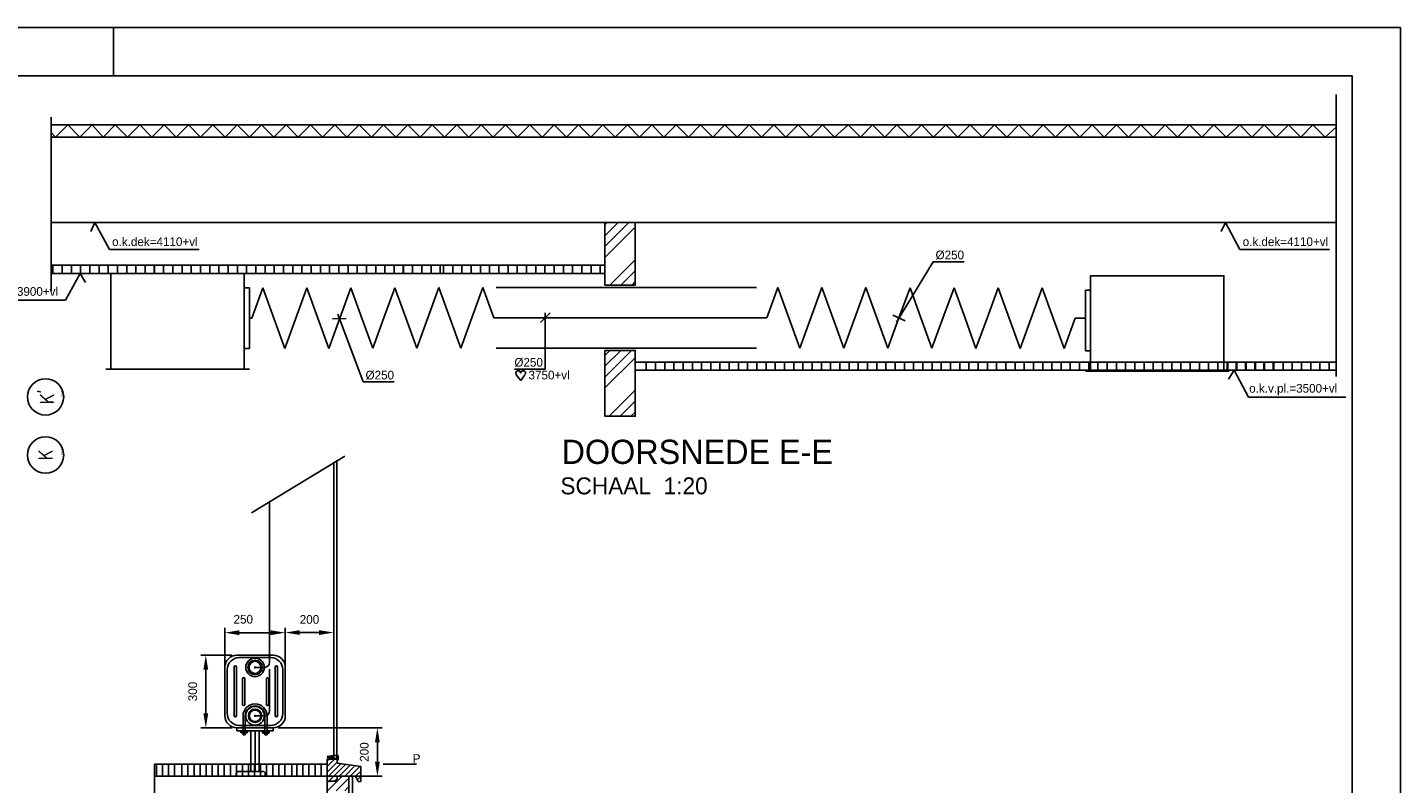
# Model space of a CAD drawing. Extents: x -866131 to -691536, y 173952 to 258052.
# Tile 160 of 160: x -719908 to -691536, y 242436 to 258052. Entities that reach past the tile are written whole.
import ezdxf
from ezdxf.enums import TextEntityAlignment as Align

# ---------------------------------------------------------------- set-up
doc = ezdxf.new("R2010")
doc.units = 0
doc.header["$LTSCALE"] = 100
for name, pattern in [('CENTER2', [11.25, 7.5, -1.25, 1.25, -1.25]), ('DASHDOT', [9, 6, -1.5, 0, -1.5]), ('LURETOUR', [6, 4, -2])]:
    doc.linetypes.add(name, pattern=pattern)
doc.layers.get('0').update_dxf_attribs({"linetype": 'CONTINUOUS'})
doc.layers.get('DEFPOINTS').update_dxf_attribs({"linetype": 'CONTINUOUS'})
for name, color, linetype in [('00KAD025', 2, 'CONTINUOUS'), ('00KAD070', 5, 'CONTINUOUS'), ('AL$7----_STRAMIEN', 1, 'DASHDOT'), ('ALN-----_BLOCKNAAM', 2, 'CONTINUOUS'), ('BL$4----', 7, 'CONTINUOUS'), ('BOUW', 8, 'CONTINUOUS'), ('WL570---', 3, 'CONTINUOUS'), ('WL570---_HARTLIJN', 7, 'CONTINUOUS'), ('WL570---_RETOUR', 3, 'CONTINUOUS'), ('WL570---_TOEVOER', 3, 'CONTINUOUS'), ('WM5233--', 1, 'CONTINUOUS'), ('WM561---', 1, 'CONTINUOUS'), ('WM570---', 1, 'CONTINUOUS')]:
    doc.layers.add(name, color=color, linetype=linetype)
doc.styles.add('BURO-018', font='BUROFONT.shx', dxfattribs={"height": 180})
doc.styles.add('BURO-035', font='BUROFONT.shx', dxfattribs={"height": 350})
doc.styles.add('BURO-050', font='BUROFONT.shx', dxfattribs={"height": 500})
doc.styles.get("Standard").update_dxf_attribs({"font": 'ISOCP'})
doc.dimstyles.new('CEES', dxfattribs={"dimscale": 100, "dimtxt": 3, "dimasz": 3, "dimexe": 1, "dimexo": 1, "dimgap": 1.5, "dimtad": 0, "dimdec": 0, "dimzin": 0, "dimtxsty": 'BURO-018', "dimcen": -3, "dimdle": 1.25, "dimclrd": 1, "dimclre": 1, "dimclrt": 1, "dimazin": 3, "dimtfac": 0.75, "dimtdec": 0, "dimtofl": 0, "dimtmove": 0, "dimatfit": 3, "dimtvp": 1.5, "dimtolj": 1, "dimtzin": 0})

# ---------------------------------------------------------------- blocks, each defined once
blk = doc.blocks.new('1010')
at = {"layer": 'AL$7----_STRAMIEN', "color": 7, "linetype": 'CONTINUOUS'}
blk.add_circle((0, 750), 750, dxfattribs=at)
at = {"layer": 'ALN-----_BLOCKNAAM', "linetype": 'CONTINUOUS'}
blk.add_text('1010', height=100, dxfattribs=at).set_placement((0, 0))
blk = doc.blocks.new('LU-1D-K-FA')
at = {"color": 0, "linetype": 'CONTINUOUS'}
for p, q in [((-0.5, 125), (0.5, 125)), ((-0.5, -125), (0.5, -125))]:
    blk.add_line(p, q, dxfattribs=at)
at = {"layer": 'WL570---_HARTLIJN', "linetype": 'CENTER2'}
blk.add_line((-0.5, 0), (0.5, 0), dxfattribs=at)
blk = doc.blocks.new('LU-1D-F-FA3FC')
at = {"color": 0, "linetype": 'CONTINUOUS'}
for p, q in [((-500.5, 0), (-455, 125)), ((-455, 125), (-409.5, 0)), ((-318.5, 0), (-273, 125)), ((-273, 125), (-227.5, 0)), ((-136.5, 0), (-91, 125)), ((-91, 125), (-45.5, 0)), ((45.5, 0), (91, 125)), ((91, 125), (136.5, 0)), ((227.5, 0), (273, 125)), ((273, 125), (318.5, 0)), ((409.5, 0), (455, 125)), ((455, 125), (500.5, 0)), ((-510.2, 0), (-500.5, 0)), ((-409.5, 0), (-364, -125)), ((-364, -125), (-318.5, 0)), ((-227.5, 0), (-182, -125)), ((-182, -125), (-136.5, 0)), ((-45.5, 0), (0, -125)), ((0, -125), (45.5, 0)), ((136.5, 0), (182, -125)), ((182, -125), (227.5, 0)), ((318.5, 0), (364, -125)), ((364, -125), (409.5, 0)), ((500.5, 0), (510.2, 0))]:
    blk.add_line(p, q, dxfattribs=at)
blk = doc.blocks.new('LU-1D-F-FA54F')
at = {"color": 0, "linetype": 'CONTINUOUS'}
for p, q in [((-636.9, 0), (-591.5, 125)), ((-591.5, 125), (-546, 0)), ((-455, 0), (-409.5, 125)), ((-409.5, 125), (-364, 0)), ((-273, 0), (-227.5, 125)), ((-227.5, 125), (-182, 0)), ((-91, 0), (-45.5, 125)), ((-45.5, 125), (0, 0)), ((91, 0), (136.5, 125)), ((136.5, 125), (182, 0)), ((273, 0), (318.5, 125)), ((318.5, 125), (364, 0)), ((455, 0), (500.5, 125)), ((500.5, 125), (546, 0)), ((-679.6, 0), (-636.9, 0)), ((-546, 0), (-500.5, -125)), ((-500.5, -125), (-455, 0)), ((-364, 0), (-318.5, -125)), ((-318.5, -125), (-273, 0)), ((-182, 0), (-136.5, -125)), ((-136.5, -125), (-91, 0)), ((0, 0), (45.5, -125)), ((45.5, -125), (91, 0)), ((182, 0), (227.5, -125)), ((227.5, -125), (273, 0)), ((364, 0), (409.5, -125)), ((409.5, -125), (455, 0)), ((546, 0), (591.5, -125)), ((591.5, -125), (636.9, 0)), ((636.9, 0), (679.6, 0))]:
    blk.add_line(p, q, dxfattribs=at)
blk = doc.blocks.new('*U394', base_point=(76342, -6632))
at = {"color": 0, "linetype": 'CONTINUOUS'}
for p, q in [((76243, -6107), (76442, -5907)), ((76342, -7067), (76342, -5907)), ((76342, -7067), (75702, -7067))]:
    blk.add_line(p, q, dxfattribs=at)
at = {"layer": 'WM570---', "linetype": 'CONTINUOUS', "style": 'BURO-018'}
blk.add_text('%%c250', height=180, dxfattribs=at).set_placement((76292, -7017), align=Align.RIGHT)
blk = doc.blocks.new('HART')
at = {"color": 1}
for q in [(-28, 39), (51, 39)]:
    blk.add_line((12, -13), q, dxfattribs=at)
for centre, start, end in [((-10, 53), 0, 217.1867), ((34, 53), 322.8133, 180)]:
    blk.add_arc(centre, 22.1, start, end, dxfattribs=at)
blk = doc.blocks.new('*U395', base_point=(83647, -6019))
at = {"color": 0, "linetype": 'CONTINUOUS'}
for p, q in [((84356, -4849), (83600, -6097)), ((84356, -4849), (84996, -4849)), ((83779, -6072), (83525, -5950))]:
    blk.add_line(p, q, dxfattribs=at)
at = {"layer": 'WM570---', "linetype": 'CONTINUOUS', "style": 'BURO-018'}
blk.add_text('%%c250', height=180, dxfattribs=at).set_placement((84406, -4799))
blk = doc.blocks.new('*U396', base_point=(72052, -6137))
at = {"color": 0, "linetype": 'CONTINUOUS'}
for p, q in [((72494, -7319), (71970, -5920)), ((72146, -6013), (71864, -6014)), ((72494, -7319), (73134, -7319))]:
    blk.add_line(p, q, dxfattribs=at)
at = {"layer": 'WM570---', "linetype": 'CONTINUOUS', "style": 'BURO-018'}
blk.add_text('%%c250', height=180, dxfattribs=at).set_placement((72544, -7269))
blk = doc.blocks.new('*D465')
at = {"color": 1, "linetype": 'BYBLOCK'}
for p, q in [((12548, -8337), (11906, -8337)), ((12006, -9537), (12006, -8637)), ((12548, -9837), (11906, -9837))]:
    blk.add_line(p, q, dxfattribs=at)
for points in [[(11956, -8637), (12056, -8637), (12006, -8337)], [(11956, -9537), (12056, -9537), (12006, -9837)]]:
    blk.add_solid(points, dxfattribs=at)
at = {"layer": 'DEFPOINTS', "color": 0, "linetype": 'BYBLOCK'}
for p in [(12006, -8337), (12648, -8337), (12648, -9837)]:
    blk.add_point(p, dxfattribs=at)
at = {"color": 1, "linetype": 'BYBLOCK', "insert": (11736, -9087), "char_height": 180, "attachment_point": 5, "rotation": 90, "style": 'BURO-018'}
blk.add_mtext('\\A1;300', dxfattribs=at)
blk = doc.blocks.new('*D466')
at = {"color": 1, "linetype": 'BYBLOCK'}
for p, q in [((13498, -9837), (15651, -9837)), ((15551, -10137), (15551, -10537)), ((13498, -10837), (15651, -10837))]:
    blk.add_line(p, q, dxfattribs=at)
for points in [[(15501, -10137), (15601, -10137), (15551, -9837)], [(15501, -10537), (15601, -10537), (15551, -10837)]]:
    blk.add_solid(points, dxfattribs=at)
at = {"layer": 'DEFPOINTS', "color": 0, "linetype": 'BYBLOCK'}
for p in [(13398, -9837), (13398, -10837), (15551, -10837)]:
    blk.add_point(p, dxfattribs=at)
at = {"color": 1, "linetype": 'BYBLOCK', "insert": (15281, -10337), "char_height": 180, "attachment_point": 5, "rotation": 90, "style": 'BURO-018'}
blk.add_mtext('\\A1;200', dxfattribs=at)
blk = doc.blocks.new('*D467')
at = {"color": 1, "linetype": 'BYBLOCK'}
for p, q in [((13648, -8487), (13648, -7769)), ((13948, -7869), (14348, -7869)), ((14648, -8487), (14648, -7769))]:
    blk.add_line(p, q, dxfattribs=at)
for points in [[(13948, -7819), (13948, -7919), (13648, -7869)], [(14348, -7819), (14348, -7919), (14648, -7869)]]:
    blk.add_solid(points, dxfattribs=at)
at = {"layer": 'DEFPOINTS', "color": 0, "linetype": 'BYBLOCK'}
for p in [(14648, -7869), (13648, -8587), (14648, -8587)]:
    blk.add_point(p, dxfattribs=at)
at = {"color": 1, "linetype": 'BYBLOCK', "insert": (14148, -7599), "char_height": 180, "attachment_point": 5, "style": 'BURO-018'}
blk.add_mtext('\\A1;200', dxfattribs=at)
blk = doc.blocks.new('*D468')
at = {"color": 1, "linetype": 'BYBLOCK'}
for p, q in [((12398, -8767), (12398, -7772)), ((12698, -7872), (13348, -7872)), ((13648, -8767), (13648, -7772))]:
    blk.add_line(p, q, dxfattribs=at)
for points in [[(12698, -7822), (12698, -7922), (12398, -7872)], [(13348, -7822), (13348, -7922), (13648, -7872)]]:
    blk.add_solid(points, dxfattribs=at)
at = {"layer": 'DEFPOINTS', "color": 0, "linetype": 'BYBLOCK'}
for p in [(13648, -7872), (12398, -8867), (13648, -8867)]:
    blk.add_point(p, dxfattribs=at)
at = {"color": 1, "linetype": 'BYBLOCK', "insert": (12780, -7595), "char_height": 180, "attachment_point": 5, "style": 'BURO-018'}
blk.add_mtext('\\A1;250', dxfattribs=at)

msp = doc.modelspace()

# ---------------------------------------------------------------- hatches: boundary and pattern name
at = {"layer": 'BL$4----', "linetype": 'CONTINUOUS'}
h = msp.add_hatch(dxfattribs=at)
h.set_pattern_fill('ANSI31', color=8, scale=5, style=0)
h.set_pattern_definition([(45, (-734505.437, 234567.846), (-11.22532, 11.22532), [])])
h.paths.add_polyline_path([(-713716.32, 242994.989), (-713716.32, 242936.255), (-713590.793, 242936.255), (-713590.793, 243017.571)])
h = msp.add_hatch(dxfattribs=at)
h.set_pattern_fill('ANSI31', color=8, scale=25, style=0)
h.set_pattern_definition([(45, (-734505.44, 234567.85), (-56.1266, 56.1266), [])])
h.paths.add_polyline_path([(-713509.067, 242859.856), (-713509.067, 242936.255), (-713716.32, 242936.255), (-713716.32, 242486.255), (-713510.761, 242486.255), (-713510.761, 242586.255), (-713128.366, 242586.255), (-713077.73, 242476.062), (-713021.708, 242476.062), (-713021.32, 242586.255), (-713021.32, 242789.737)])
h = msp.add_hatch(dxfattribs=at)
h.set_pattern_fill('VUIL', color=8, scale=5, style=0)
h.set_pattern_definition([(45, (-734505.44, 234567.85), (-88.38835, 88.38835), [])])
h.paths.add_polyline_path([(-713266.32, 242286.255), (-713266.32, 242586.255), (-713510.761, 242586.255), (-713510.761, 242486.255), (-713716.32, 242486.255), (-713716.32, 242286.255)])
at = {"layer": 'WL570---_RETOUR'}
h = msp.add_hatch(dxfattribs=at)
h.set_pattern_fill('ANSI34', color=8, scale=50, style=0)
h.set_pattern_definition([(45, (-1097824, 268237), (-673.5192, 673.5192), []), (45, (-1097599.5, 268237), (-673.5192, 673.5192), []), (45, (-1097375, 268237), (-673.5192, 673.5192), []), (45, (-1097150.5, 268237), (-673.5192, 673.5192), [])])
h.paths.add_polyline_path([(-707975.96, 254021.153), (-707350.96, 254021.153), (-707350.96, 252731.153), (-707975.96, 252731.153)])
h.paths.add_polyline_path([(-707975.96, 251381.153), (-707350.96, 251381.153), (-707350.96, 250021.153), (-707975.96, 250021.153)])
at = {"layer": 'WM570---'}
h = msp.add_hatch(dxfattribs=at)
h.set_pattern_fill('ANSI31', color=8, scale=60, angle=45, style=0)
h.set_pattern_definition([(90, (-673472.12, 148259.74), (-190.5, 4e-14), [])])
h.paths.add_polyline_path([(-719523.923, 253141.153), (-719523.923, 252971.153), (-719110.952, 252971.153), (-719110.028, 252972.87), (-719108.633, 252971.153), (-717182.883, 252971.153), (-717182.883, 253141.153)])
h = msp.add_hatch(dxfattribs=at)
h.set_pattern_fill('ANSI31', color=8, scale=60, angle=45, style=0)
h.set_pattern_definition([(90, (-672517.95, 148259.74), (-190.5, 4e-14), [])])
h.paths.add_polyline_path([(-718569.746, 253141.153), (-718569.746, 252971.153), (-718156.776, 252971.153), (-718155.852, 252972.87), (-718154.457, 252971.153), (-716228.707, 252971.153), (-716228.707, 253141.153)])
h = msp.add_hatch(dxfattribs=at)
h.set_pattern_fill('ANSI31', color=8, scale=60, angle=45, style=0)
h.set_pattern_definition([(90, (-671565.45, 148259.74), (-190.5, 4e-14), [])])
h.paths.add_polyline_path([(-717617.246, 253141.153), (-717617.246, 252971.153), (-717204.276, 252971.153), (-717203.352, 252972.87), (-717201.957, 252971.153), (-715276.207, 252971.153), (-715276.207, 253141.153)])
h = msp.add_hatch(dxfattribs=at)
h.set_pattern_fill('ANSI31', color=8, scale=60, angle=45, style=0)
h.set_pattern_definition([(90, (-669469.95, 148259.74), (-190.5, 4e-14), [])])
h.paths.add_polyline_path([(-715521.746, 253141.153), (-715521.746, 252971.153), (-715108.776, 252971.153), (-715107.852, 252972.87), (-715106.457, 252971.153), (-713180.707, 252971.153), (-713180.707, 253141.153)])
h = msp.add_hatch(dxfattribs=at)
h.set_pattern_fill('ANSI31', color=8, scale=60, angle=45, style=0)
h.set_pattern_definition([(90, (-668326.95, 148259.74), (-190.5, 4e-14), [])])
h.paths.add_polyline_path([(-714378.746, 253141.153), (-714378.746, 252971.153), (-713965.776, 252971.153), (-713964.852, 252972.87), (-713963.457, 252971.153), (-712037.707, 252971.153), (-712037.707, 253141.153)])
h = msp.add_hatch(dxfattribs=at)
h.set_pattern_fill('ANSI31', color=8, scale=60, angle=45, style=0)
h.set_pattern_definition([(90, (-667564.43, 148259.74), (-190.5, 4e-14), [])])
h.paths.add_polyline_path([(-713616.229, 253141.153), (-713616.229, 252971.153), (-713203.258, 252971.153), (-713202.334, 252972.87), (-713200.939, 252971.153), (-711275.189, 252971.153), (-711275.189, 253141.153)])
h = msp.add_hatch(dxfattribs=at)
h.set_pattern_fill('ANSI31', color=8, scale=60, angle=45, style=0)
h.set_pattern_definition([(90, (-665401.4, 148259.74), (-190.5, 4e-14), [])])
h.paths.add_polyline_path([(-711453.193, 253141.153), (-711453.193, 252971.153), (-711040.222, 252971.153), (-711039.299, 252972.87), (-711037.903, 252971.153), (-709112.153, 252971.153), (-709112.153, 253141.153)])
h = msp.add_hatch(dxfattribs=at)
h.set_pattern_fill('ANSI31', color=8, scale=60, angle=45, style=0)
h.set_pattern_definition([(90, (-664258.4, 148259.74), (-190.5, 4e-14), [])])
h.paths.add_polyline_path([(-710310.193, 253141.153), (-710310.193, 252971.153), (-709897.222, 252971.153), (-709896.299, 252972.87), (-709894.903, 252971.153), (-707969.153, 252971.153), (-707969.153, 253141.153)])
h = msp.add_hatch(dxfattribs=at)
h.set_pattern_fill('ANSI31', color=8, scale=60, angle=45, style=0)
h.set_pattern_definition([(90, (-661212, 146259.74), (-190.5, 4e-14), [])])
h.paths.add_polyline_path([(-707263.801, 251141.153), (-707263.801, 250971.153), (-706850.83, 250971.153), (-706849.906, 250972.87), (-706848.511, 250971.153), (-704922.761, 250971.153), (-704922.761, 251141.153)])
h = msp.add_hatch(dxfattribs=at)
h.set_pattern_fill('ANSI31', color=8, scale=60, angle=45, style=0)
h.set_pattern_definition([(90, (-659116.5, 146259.74), (-190.5, 4e-14), [])])
h.paths.add_polyline_path([(-705168.301, 251141.153), (-705168.301, 250971.153), (-704755.33, 250971.153), (-704754.406, 250972.87), (-704753.011, 250971.153), (-702827.261, 250971.153), (-702827.261, 251141.153)])
h = msp.add_hatch(dxfattribs=at)
h.set_pattern_fill('ANSI31', color=8, scale=60, angle=45, style=0)
h.set_pattern_definition([(90, (-657021, 146259.74), (-190.5, 4e-14), [])])
h.paths.add_polyline_path([(-703072.801, 251141.153), (-703072.801, 250971.153), (-702659.83, 250971.153), (-702658.906, 250972.87), (-702657.511, 250971.153), (-700731.761, 250971.153), (-700731.761, 251141.153)])
h = msp.add_hatch(dxfattribs=at)
h.set_pattern_fill('ANSI31', color=8, scale=60, angle=45, style=0)
h.set_pattern_definition([(90, (-654735, 146259.74), (-190.5, 4e-14), [])])
h.paths.add_polyline_path([(-700786.801, 251141.153), (-700786.801, 250971.153), (-700373.83, 250971.153), (-700372.906, 250972.87), (-700371.511, 250971.153), (-698445.761, 250971.153), (-698445.761, 251141.153)])
h = msp.add_hatch(dxfattribs=at)
h.set_pattern_fill('ANSI31', color=8, scale=60, angle=45, style=0)
h.set_pattern_definition([(90, (-652639.5, 146259.74), (-190.5, 4e-14), [])])
h.paths.add_polyline_path([(-698691.301, 251141.153), (-698691.301, 250971.153), (-698278.33, 250971.153), (-698277.406, 250972.87), (-698276.011, 250971.153), (-696350.261, 250971.153), (-696350.261, 251141.153)])
h = msp.add_hatch(dxfattribs=at)
h.set_pattern_fill('ANSI31', color=8, scale=60, angle=45, style=0)
h.set_pattern_definition([(90, (-650353.5, 146259.74), (-190.5, 4e-14), [])])
h.paths.add_polyline_path([(-696405.301, 251141.153), (-696405.301, 250971.153), (-695992.33, 250971.153), (-695991.406, 250972.87), (-695990.011, 250971.153), (-694064.261, 250971.153), (-694064.261, 251141.153)])
h = msp.add_hatch(dxfattribs=at)
h.set_pattern_fill('ANSI31', color=8, scale=60, angle=45, style=0)
h.set_pattern_definition([(90, (-649196.26, 146259.74), (-190.5, 4e-14), [])])
h.paths.add_polyline_path([(-695248.056, 251141.153), (-695248.056, 250971.153), (-694835.085, 250971.153), (-694834.161, 250972.87), (-694832.766, 250971.153), (-692907.016, 250971.153), (-692907.016, 251141.153)])

# ---------------------------------------------------------------- linework, layer by layer
at = {"color": 1, "linetype": 'BYBLOCK'}
msp.add_line((-713580.864, 244936.684), (-713580.864, 245467.177), dxfattribs=at)
at = {"layer": '00KAD025', "linetype": 'CONTINUOUS'}
for p, q in [((-691536.071, 258051.691), (-866131.149, 258051.691)), ((-718131.149, 257051.691), (-718131.149, 258051.691)), ((-691536.071, 173951.691), (-691536.071, 258051.691))]:
    msp.add_line(p, q, dxfattribs=at)
at = {"layer": '00KAD070', "linetype": 'CONTINUOUS'}
for p, q in [((-692536.071, 257051.691), (-865131.149, 257051.691)), ((-692536.071, 174951.691), (-692536.071, 257051.691))]:
    msp.add_line(p, q, dxfattribs=at)
at = {"layer": 'BL$4----', "color": 8, "linetype": 'CONTINUOUS'}
for p, q in [((-715281.809, 248024.943), (-713348.937, 249197.003)), ((-713516.325, 242950.587), (-713516.325, 249114.548)), ((-713580.864, 242936.255), (-713580.864, 249075.507)), ((-713590.793, 243017.571), (-713716.32, 242994.989)), ((-713716.32, 241961.255), (-713716.32, 242936.255)), ((-713716.32, 242936.255), (-713509.067, 242936.255)), ((-713590.793, 242936.255), (-713590.793, 243017.571)), ((-713490.93, 243017.453), (-713590.793, 243017.571)), ((-713585.559, 242936.255), (-713585.559, 242940.89)), ((-713585.559, 242940.89), (-713505.736, 242940.89)), ((-713509.067, 242936.255), (-713509.067, 242859.856)), ((-713505.736, 242940.89), (-713505.736, 242917.085)), ((-713490.93, 242940.89), (-713505.736, 242940.89)), ((-713505.736, 242917.085), (-713500.586, 242917.085)), ((-713500.586, 242923.519), (-713500.586, 242940.89)), ((-713500.586, 242917.085), (-713500.586, 242923.519)), ((-713500.586, 242923.519), (-713491.574, 242923.519)), ((-713491.574, 242923.519), (-713490.93, 242940.89)), ((-713491.574, 242923.519), (-713491.574, 242917.085)), ((-713491.574, 242917.085), (-713486.424, 242917.085)), ((-713486.424, 243017.453), (-713490.93, 243017.453)), ((-713490.93, 243017.453), (-713490.93, 242940.89)), ((-713486.424, 242917.085), (-713486.424, 243017.453)), ((-717283.336, 242836.255), (-714216.32, 242836.255)), ((-717283.336, 241286.255), (-717283.336, 242836.255)), ((-717283.336, 242586.255), (-714635.193, 242586.255)), ((-714635.193, 242586.255), (-713716.32, 242586.255)), ((-714368.364, 242836.255), (-714248.364, 242836.255)), ((-714341.32, 242836.255), (-713716.32, 242836.255)), ((-713510.761, 242586.255), (-713128.366, 242586.255)), ((-713510.761, 242586.255), (-713510.761, 242486.255)), ((-713509.067, 242859.856), (-713021.32, 242789.737)), ((-713266.32, 242586.255), (-713266.32, 241286.255)), ((-713191.32, 242586.255), (-713191.32, 241286.255)), ((-713128.366, 242586.255), (-713077.73, 242476.062)), ((-713021.708, 242476.062), (-713021.32, 242586.255)), ((-713021.32, 242789.737), (-713021.32, 242586.255)), ((-713716.32, 242486.255), (-713510.761, 242486.255)), ((-713077.73, 242476.062), (-713021.708, 242476.062))]:
    msp.add_line(p, q, dxfattribs=at)
at = {"layer": 'BOUW'}
for p, q in [((-692865.885, 256665.105), (-692865.885, 250844.593)), ((-719415.519, 256201.641), (-719415.519, 252609.362)), ((-719415.519, 256038.747), (-707073.971, 256038.747)), ((-707073.971, 256038.747), (-692865.885, 256038.747)), ((-719415.519, 255788.747), (-707073.971, 255788.747)), ((-707073.971, 255788.747), (-692865.885, 255788.747)), ((-692865.885, 254021.153), (-719415.519, 254021.153)), ((-707975.96, 253141.153), (-719415.519, 253141.153)), ((-707975.96, 252971.153), (-719415.519, 252971.153)), ((-692865.885, 251141.153), (-707350.96, 251141.153)), ((-692865.885, 250971.153), (-707350.96, 250971.153))]:
    msp.add_line(p, q, dxfattribs=at)
at = {"layer": 'DEFPOINTS', "color": 0, "linetype": 'BYBLOCK'}
for p in [(-713580.864, 245367.177), (-715830.864, 244836.684), (-714580.864, 244836.684), (-714580.864, 244836.684), (-714580.864, 244836.684), (-713580.864, 244836.684)]:
    msp.add_point(p, dxfattribs=at)
at = {"layer": 'WL570---'}
for p, q in [((-715429.799, 252671.153), (-715322.299, 252671.153)), ((-715322.299, 252671.153), (-715322.299, 251421.153)), ((-697939.799, 252625.369), (-698047.299, 252625.369)), ((-698047.299, 252625.369), (-698047.299, 251375.369)), ((-715429.799, 251421.153), (-715322.299, 251421.153)), ((-697939.799, 251375.369), (-698047.299, 251375.369)), ((-718184.799, 250996.153), (-718292.299, 250996.153)), ((-715429.799, 250996.153), (-715322.299, 250996.153)), ((-697939.799, 250950.369), (-698047.299, 250950.369)), ((-695184.799, 250950.369), (-695077.299, 250950.369)), ((-714905.864, 244935.247), (-714905.864, 248257.594)), ((-715580.864, 245086.684), (-714830.864, 245086.684)), ((-715530.864, 245036.684), (-714880.864, 245036.684)), ((-715830.864, 243836.684), (-715830.864, 244836.684)), ((-715780.864, 243886.684), (-715780.864, 244786.684)), ((-715205.864, 244835.247), (-715005.864, 244835.247)), ((-714905.864, 243934.939), (-714905.864, 244799.883)), ((-714630.864, 244786.684), (-714630.864, 243886.684)), ((-714580.864, 244836.684), (-714580.864, 243836.684)), ((-715205.864, 243834.939), (-715005.864, 243834.939)), ((-714830.864, 243586.684), (-715580.864, 243586.684)), ((-715580.864, 243586.684), (-715580.864, 243521.73)), ((-715580.864, 243521.73), (-714830.864, 243521.73)), ((-714880.864, 243636.684), (-715530.864, 243636.684)), ((-715293.364, 243521.73), (-715293.364, 242686.418)), ((-715205.864, 243521.73), (-715205.864, 242686.418)), ((-715118.364, 243586.797), (-715118.364, 243586.684)), ((-715118.364, 243521.73), (-715118.364, 242686.418)), ((-714830.864, 243586.684), (-714830.864, 243521.73)), ((-713580.864, 242950.587), (-713516.325, 242950.587)), ((-715595.864, 242636.418), (-715595.864, 242586.255)), ((-715045.864, 242686.418), (-715545.864, 242686.418)), ((-714995.864, 242636.418), (-714995.864, 242586.255))]:
    msp.add_line(p, q, dxfattribs=at)
at = {"layer": 'WL570---', "color": 1, "linetype": 'CONTINUOUS'}
for p, q in [((-715453.155, 243834.939), (-715453.155, 243443.8)), ((-715410.426, 243834.939), (-715410.426, 243443.8)), ((-715001.302, 243834.939), (-715001.302, 243440.802)), ((-714958.574, 243834.939), (-714958.574, 243440.802)), ((-715501.285, 243521.73), (-715501.285, 243493.54)), ((-715501.285, 243493.54), (-715363.284, 243493.083)), ((-715501.285, 243493.54), (-715493.517, 243481.209)), ((-715493.517, 243481.209), (-715371.966, 243481.209)), ((-715453.155, 243443.8), (-715410.426, 243443.8)), ((-715363.284, 243493.083), (-715371.966, 243481.209)), ((-715363.284, 243493.083), (-715363.284, 243521.73)), ((-715049.432, 243518.733), (-715049.432, 243490.542)), ((-715049.432, 243490.542), (-714911.431, 243490.086)), ((-715049.432, 243490.542), (-715041.664, 243478.211)), ((-715041.664, 243478.211), (-714920.113, 243478.211)), ((-714958.574, 243440.802), (-715001.302, 243440.802)), ((-714958.574, 243440.802), (-715001.302, 243440.802)), ((-714911.431, 243490.086), (-714920.113, 243478.211)), ((-714911.431, 243490.086), (-714911.431, 243518.733))]:
    msp.add_line(p, q, dxfattribs=at)
at = {"layer": 'WL570---', "color": 8, "linetype": 'CONTINUOUS'}
for p, q in [((-717242.722, 242586.255), (-717242.722, 242836.255)), ((-717117.722, 242586.255), (-717117.722, 242836.255)), ((-716992.722, 242586.255), (-716992.722, 242836.255)), ((-716867.722, 242586.255), (-716867.722, 242836.255)), ((-716716.32, 242586.255), (-716716.32, 242836.255)), ((-716591.32, 242586.255), (-716591.32, 242836.255)), ((-716466.32, 242586.255), (-716466.32, 242836.255)), ((-716341.32, 242586.255), (-716341.32, 242836.255)), ((-716216.32, 242586.255), (-716216.32, 242836.255)), ((-716091.32, 242586.255), (-716091.32, 242836.255)), ((-715966.32, 242586.255), (-715966.32, 242836.255)), ((-715841.32, 242586.255), (-715841.32, 242836.255)), ((-715716.32, 242586.255), (-715716.32, 242836.255)), ((-715591.32, 242586.255), (-715591.32, 242836.255)), ((-715466.32, 242586.255), (-715466.32, 242836.255)), ((-715341.32, 242586.255), (-715341.32, 242836.255)), ((-715216.32, 242586.255), (-715216.32, 242836.255)), ((-715091.32, 242586.255), (-715091.32, 242836.255)), ((-714966.32, 242586.255), (-714966.32, 242836.255)), ((-714841.32, 242586.255), (-714841.32, 242836.255)), ((-714716.32, 242586.255), (-714716.32, 242836.255)), ((-714591.32, 242586.255), (-714591.32, 242836.255)), ((-714448.724, 242586.255), (-714448.724, 242836.255)), ((-714341.32, 242586.255), (-714341.32, 242836.255)), ((-714216.32, 242586.255), (-714216.32, 242836.255)), ((-714091.32, 242586.255), (-714091.32, 242836.255)), ((-713966.32, 242586.255), (-713966.32, 242836.255)), ((-713841.32, 242586.255), (-713841.32, 242836.255)), ((-713716.32, 242586.255), (-713716.32, 242836.255))]:
    msp.add_line(p, q, dxfattribs=at)
at = {"layer": 'WL570---'}
for points in [[(-718184.799, 250996.153), (-715429.799, 250996.153), (-715429.799, 252971.153), (-718184.799, 252971.153)], [(-695184.799, 250950.369), (-697939.799, 250950.369), (-697939.799, 252925.369), (-695184.799, 252925.369)]]:
    msp.add_lwpolyline(points, close=True, dxfattribs=at)
at = {"layer": 'WL570---', "const_width": 23.75}
for points in [[(-715218.989, 244835.247, 1), (-715192.739, 244835.247, 1)], [(-715218.989, 243834.939, 1), (-715192.739, 243834.939, 1)]]:
    msp.add_lwpolyline(points, format="xyb", close=True, dxfattribs=at)
at = {"layer": 'WL570---'}
for centre, radius in [((-715205.864, 244835.247), 190.774), ((-715205.864, 244835.247), 150), ((-715205.864, 244835.247), 125), ((-715205.864, 243834.939), 193.086), ((-715205.864, 243834.939), 137.917), ((-715205.864, 243834.939), 119.767)]:
    msp.add_circle(centre, radius, dxfattribs=at)
for centre, radius, start, end in [((-715580.864, 244836.684), 250, 90, 180), ((-715530.864, 244786.684), 250, 90, 180), ((-715005.864, 244935.247), 100, 270, 0), ((-714880.864, 244786.684), 250, 0, 90), ((-714830.864, 244836.684), 250, 0, 90), ((-715580.864, 243836.684), 250, 180, 270), ((-715530.864, 243886.684), 250, 180, 270), ((-715005.864, 243934.939), 100, 270, 0), ((-714880.864, 243886.684), 250, 270, 0), ((-714830.864, 243836.684), 250, 270, 0), ((-715545.864, 242636.418), 50, 90, 180), ((-715045.864, 242636.418), 50, 0, 90)]:
    msp.add_arc(centre, radius, start, end, dxfattribs=at)
at = {"layer": 'WL570---', "color": 1, "linetype": 'CONTINUOUS'}
for radius in [247.29, 204.562]:
    msp.add_arc((-715205.864, 243834.939), radius, 0, 180, dxfattribs=at)
at = {"layer": 'WM5233--'}
for p, q in [((-715639.879, 243840.131), (-715639.879, 244840.131)), ((-715589.879, 244840.131), (-715589.879, 243840.131)), ((-715464.808, 244070.716), (-715464.808, 244598.131)), ((-715414.808, 244598.131), (-715414.808, 244070.716)), ((-714971.429, 244072.999), (-714971.429, 244595.848)), ((-714921.429, 244595.848), (-714921.429, 244072.999)), ((-714788.401, 243840.131), (-714788.401, 244840.131)), ((-714738.401, 244840.131), (-714738.401, 243840.131)), ((-712558.56, 242836.255), (-711867.593, 242836.255))]:
    msp.add_line(p, q, dxfattribs=at)
for centre, start, end in [((-715614.879, 244840.131), 0, 180), ((-714763.401, 244840.131), 0, 180), ((-715439.808, 244598.131), 0, 180), ((-714946.429, 244595.848), 0, 180), ((-715439.808, 244070.716), 180, 0), ((-714946.429, 244072.999), 180, 0), ((-715614.879, 243840.131), 180, 0), ((-714763.401, 243840.131), 180, 0)]:
    msp.add_arc(centre, 25, start, end, dxfattribs=at)
at = {"layer": 'WM561---', "color": 9}
for p, q in [((-719329.301, 255788.747), (-719077.374, 256038.747)), ((-719077.374, 256038.747), (-718825.448, 255788.747)), ((-718825.673, 255788.747), (-718573.746, 256038.747)), ((-718573.746, 256038.747), (-718344.785, 255788.747)), ((-718344.785, 255788.747), (-718092.858, 256038.747)), ((-718092.858, 256038.747), (-717840.931, 255788.747)), ((-717841.157, 255788.747), (-717589.23, 256038.747)), ((-717589.23, 256038.747), (-717337.303, 255788.747)), ((-717337.303, 255788.747), (-717085.376, 256038.747)), ((-717085.376, 256038.747), (-716833.449, 255788.747)), ((-716833.449, 255788.747), (-716581.522, 256038.747)), ((-716581.522, 256038.747), (-716329.595, 255788.747)), ((-716329.595, 255788.747), (-716077.668, 256038.747)), ((-716077.668, 256038.747), (-715825.741, 255788.747)), ((-715825.741, 255788.747), (-715573.814, 256038.747)), ((-715573.814, 256038.747), (-715321.887, 255788.747)), ((-715321.887, 255788.747), (-715069.96, 256038.747)), ((-715069.96, 256038.747), (-714818.034, 255788.747)), ((-714818.034, 255788.747), (-714566.107, 256038.747)), ((-714566.107, 256038.747), (-714314.18, 255788.747)), ((-714314.18, 255788.747), (-714062.253, 256038.747)), ((-714062.253, 256038.747), (-713810.326, 255788.747)), ((-713810.326, 255788.747), (-713558.399, 256038.747)), ((-713558.399, 256038.747), (-713306.472, 255788.747)), ((-713306.472, 255788.747), (-713054.545, 256038.747)), ((-713054.545, 256038.747), (-712802.618, 255788.747)), ((-712802.618, 255788.747), (-712550.691, 256038.747)), ((-712550.691, 256038.747), (-712298.764, 255788.747)), ((-712298.764, 255788.747), (-712046.837, 256038.747)), ((-712046.837, 256038.747), (-711794.91, 255788.747)), ((-711794.91, 255788.747), (-711542.983, 256038.747)), ((-711542.983, 256038.747), (-711291.056, 255788.747)), ((-711291.056, 255788.747), (-711039.129, 256038.747)), ((-711039.129, 256038.747), (-710787.203, 255788.747)), ((-710787.203, 255788.747), (-710535.276, 256038.747)), ((-710535.276, 256038.747), (-710283.349, 255788.747)), ((-710283.349, 255788.747), (-710031.422, 256038.747)), ((-710031.422, 256038.747), (-709779.495, 255788.747)), ((-709779.495, 255788.747), (-709527.568, 256038.747)), ((-709527.568, 256038.747), (-709275.641, 255788.747)), ((-709275.641, 255788.747), (-709023.714, 256038.747)), ((-709023.714, 256038.747), (-708771.787, 255788.747)), ((-708771.787, 255788.747), (-708519.86, 256038.747)), ((-708519.86, 256038.747), (-708267.933, 255788.747)), ((-708267.933, 255788.747), (-708016.006, 256038.747)), ((-708016.006, 256038.747), (-707764.079, 255788.747)), ((-707764.079, 255788.747), (-707512.152, 256038.747)), ((-707512.152, 256038.747), (-707260.225, 255788.747)), ((-707260.225, 255788.747), (-707008.298, 256038.747)), ((-707008.298, 256038.747), (-706756.372, 255788.747)), ((-706756.372, 255788.747), (-706504.445, 256038.747)), ((-706504.445, 256038.747), (-706252.518, 255788.747)), ((-706252.518, 255788.747), (-706000.591, 256038.747)), ((-706000.591, 256038.747), (-705748.664, 255788.747)), ((-705748.664, 255788.747), (-705496.737, 256038.747)), ((-705496.737, 256038.747), (-705244.81, 255788.747)), ((-705244.81, 255788.747), (-704992.883, 256038.747)), ((-704992.883, 256038.747), (-704740.956, 255788.747)), ((-704740.956, 255788.747), (-704489.029, 256038.747)), ((-704489.029, 256038.747), (-704237.102, 255788.747)), ((-704237.102, 255788.747), (-703985.175, 256038.747)), ((-703985.175, 256038.747), (-703733.248, 255788.747)), ((-703733.248, 255788.747), (-703481.321, 256038.747)), ((-703481.321, 256038.747), (-703229.394, 255788.747)), ((-703229.394, 255788.747), (-702948.746, 256038.747)), ((-702948.746, 256038.747), (-702696.82, 255788.747)), ((-702696.82, 255788.747), (-702444.893, 256038.747)), ((-702444.893, 256038.747), (-702192.966, 255788.747)), ((-702192.966, 255788.747), (-701941.039, 256038.747)), ((-701941.039, 256038.747), (-701689.112, 255788.747)), ((-701689.112, 255788.747), (-701437.185, 256038.747)), ((-701437.185, 256038.747), (-701185.258, 255788.747)), ((-701185.258, 255788.747), (-700933.331, 256038.747)), ((-700933.331, 256038.747), (-700681.404, 255788.747)), ((-700681.404, 255788.747), (-700429.477, 256038.747)), ((-700429.477, 256038.747), (-700177.55, 255788.747)), ((-700177.55, 255788.747), (-699925.623, 256038.747)), ((-699925.623, 256038.747), (-699673.696, 255788.747)), ((-699673.696, 255788.747), (-699421.769, 256038.747)), ((-699421.769, 256038.747), (-699169.842, 255788.747)), ((-699169.842, 255788.747), (-698917.915, 256038.747)), ((-698917.915, 256038.747), (-698665.989, 255788.747)), ((-698665.989, 255788.747), (-698414.062, 256038.747)), ((-698414.062, 256038.747), (-698162.135, 255788.747)), ((-698162.135, 255788.747), (-697910.208, 256038.747)), ((-697910.208, 256038.747), (-697658.281, 255788.747)), ((-697658.281, 255788.747), (-697406.354, 256038.747)), ((-697406.354, 256038.747), (-697154.427, 255788.747)), ((-697154.427, 255788.747), (-696902.5, 256038.747)), ((-696902.5, 256038.747), (-696650.573, 255788.747)), ((-696650.573, 255788.747), (-696398.646, 256038.747)), ((-696398.646, 256038.747), (-696146.719, 255788.747)), ((-696146.719, 255788.747), (-695894.792, 256038.747)), ((-695894.792, 256038.747), (-695642.865, 255788.747)), ((-695642.865, 255788.747), (-695390.938, 256038.747)), ((-695390.938, 256038.747), (-695139.011, 255788.747)), ((-695139.011, 255788.747), (-694858.363, 256038.747)), ((-694858.363, 256038.747), (-694606.437, 255788.747)), ((-694606.437, 255788.747), (-694354.51, 256038.747)), ((-694354.51, 256038.747), (-694102.583, 255788.747)), ((-694102.583, 255788.747), (-693850.656, 256038.747)), ((-693850.656, 256038.747), (-693598.729, 255788.747)), ((-693598.729, 255788.747), (-693346.802, 256038.747)), ((-693346.802, 256038.747), (-693094.875, 255788.747)), ((-693094.875, 255788.747), (-692865.885, 255992.73)), ((-719415.519, 255882.887), (-719329.301, 255788.747))]:
    msp.add_line(p, q, dxfattribs=at)
at = {"layer": 'WM561---'}
for p, q in [((-716363.629, 253468.023), (-718216.28, 253468.023)), ((-693002.645, 253468.023), (-694855.296, 253468.023)), ((-721135.695, 252418.023), (-719119.922, 252418.023)), ((-692663.641, 250418.023), (-694679.414, 250418.023))]:
    msp.add_line(p, q, dxfattribs=at)
at = {"layer": 'WM570---'}
for p, q in [((-718601.832, 253836.235), (-718513.769, 254021.153)), ((-718513.769, 254021.153), (-718216.28, 253468.023)), ((-695240.848, 253836.235), (-695152.785, 254021.153)), ((-695152.785, 254021.153), (-694855.296, 253468.023)), ((-718822.433, 252971.153), (-719119.922, 252418.023)), ((-718710.377, 252786.664), (-718822.433, 252971.153)), ((-695088.958, 250786.664), (-694976.902, 250971.153)), ((-694976.902, 250971.153), (-694679.414, 250418.023))]:
    msp.add_line(p, q, dxfattribs=at)
at = {"layer": 'WM570---', "color": 8}
for points in [[(-707975.96, 254021.153), (-707350.96, 254021.153), (-707350.96, 252731.153), (-707975.96, 252731.153)], [(-707975.96, 251381.153), (-707350.96, 251381.153), (-707350.96, 250021.153), (-707975.96, 250021.153)]]:
    msp.add_lwpolyline(points, close=True, dxfattribs=at)

# ---------------------------------------------------------------- block references
at = {"layer": 'AL$7----_STRAMIEN'}
ref = msp.add_blockref('1010', (-719159.644, 250421.228), dxfattribs=dict(at, xscale=0.5, yscale=0.5, zscale=0.5, rotation=90))
ref.add_attrib('STR-NAAM', "K'", dxfattribs={"color": 3, "linetype": 'CONTINUOUS', "height": 300, "rotation": 90}).set_placement((-719534.644, 250421.228), align=Align.MIDDLE)
ref = msp.add_blockref('1010', (-719159.644, 249221.228), dxfattribs=dict(at, xscale=0.5, yscale=0.5, zscale=0.5, rotation=90))
ref.add_attrib('STR-NAAM', 'K', dxfattribs={"color": 3, "linetype": 'CONTINUOUS', "height": 300, "rotation": 90}).set_placement((-719534.644, 249221.228), align=Align.MIDDLE)
at = {"layer": 'WL570---_RETOUR', "linetype": 'LURETOUR', "xscale": 5, "yscale": 5, "zscale": 5}
for name, p, rotation in [('LU-1D-F-FA3FC', (-712771.43, 252051.153), 0.112306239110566), ('LU-1D-F-FA54F', (-701445.378, 252051.153), 359.9156939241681)]:
    msp.add_blockref(name, p, dxfattribs=dict(at, rotation=rotation))
at = {"layer": 'WL570---_RETOUR', "linetype": 'LURETOUR', "xscale": 5377.10387929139, "yscale": 5, "zscale": 5}
msp.add_blockref('LU-1D-K-FA', (-707532.008, 252056.153), dxfattribs=at)
at = {"layer": 'WM570---'}
for name, p in [('*U395', (-701903.307, 252043.709)), ('*U396', (-713414.655, 251913.923)), ('*U394', (-709207.997, 251431.153))]:
    msp.add_blockref(name, p, dxfattribs=at)
at = {"layer": 'WM570---', "xscale": 2.25, "yscale": 2.25, "zscale": 2.25}
msp.add_blockref('HART', (-709743.87, 250791.596), dxfattribs=at)

# ---------------------------------------------------------------- texts
at = {"layer": 'WL570---_TOEVOER', "color": 1, "linetype": 'CONTINUOUS', "style": 'BURO-018'}
msp.add_text('P', height=180, dxfattribs=at).set_placement((-711946.729, 242861.875))
at = {"layer": 'WM561---', "color": 1, "style": 'BURO-018'}
for s, p in [('o.k.dek=4110+vl', (-718159.041, 253536.925)), ('o.k.dek=4110+vl', (-694798.057, 253536.925)), ('o.k.v.pl.=3900+vl', (-721096.195, 252509.058)), ('o.k.v.pl.=3500+vl', (-694663.141, 250509.058))]:
    msp.add_text(s, height=180, dxfattribs=at).set_placement(p)
at = {"layer": 'WM570---', "color": 1, "style": 'BURO-018'}
msp.add_text('3750+vl', height=180, dxfattribs=at).set_placement((-709554.468, 250782.554))
at = {"layer": 'WM570---', "color": 4, "style": 'BURO-050'}
msp.add_text('DOORSNEDE E-E', height=500, dxfattribs=at).set_placement((-708872.343, 249037.362))
at = {"layer": 'WM570---', "color": 3, "style": 'BURO-035'}
msp.add_text('SCHAAL  1:20', height=350, dxfattribs=at).set_placement((-708896.524, 248409.131))

# ---------------------------------------------------------------- dimensions: what is measured, and where the dimension line sits
at = {"layer": 'WM561---'}
dim = msp.add_linear_dim(base=(-714580.864, 245551.067), p1=(-715830.864, 244556.202), p2=(-714580.864, 244556.202), text='250', dimstyle='CEES', dxfattribs=at)
dim.commit()
dim.dimension.update_dxf_attribs({"geometry": '*D468', "text_midpoint": (-715448.674, 245551.067), "dimtype": 160, "insert": (-728229.017, 253423.438)})
dim = msp.add_linear_dim(base=(-713580.864, 245554.167), p1=(-714580.864, 244836.684), p2=(-713580.864, 244836.684), text='200', dimstyle='CEES', dxfattribs=at)
dim.commit()
dim.dimension.update_dxf_attribs({"geometry": '*D467', "text_midpoint": (-714080.864, 245824.285), "insert": (-728229.017, 253423.438)})
for base, p1, p2, text, picture, middle in [((-716223.047, 245086.684), (-715580.864, 243586.684), (-715580.864, 245086.684), '300', '*D465', (-716493.165, 244336.684)), ((-712677.526, 242586.255), (-714830.864, 243586.684), (-714830.864, 242586.255), '200', '*D466', (-712947.644, 243086.47))]:
    dim = msp.add_linear_dim(base=base, p1=p1, p2=p2, angle=90, text=text, dimstyle='CEES', dxfattribs=at)
    dim.commit()
    dim.dimension.update_dxf_attribs({"geometry": picture, "text_midpoint": middle, "insert": (-728229.017, 253423.438)})

doc.saveas('drawing.dxf')
